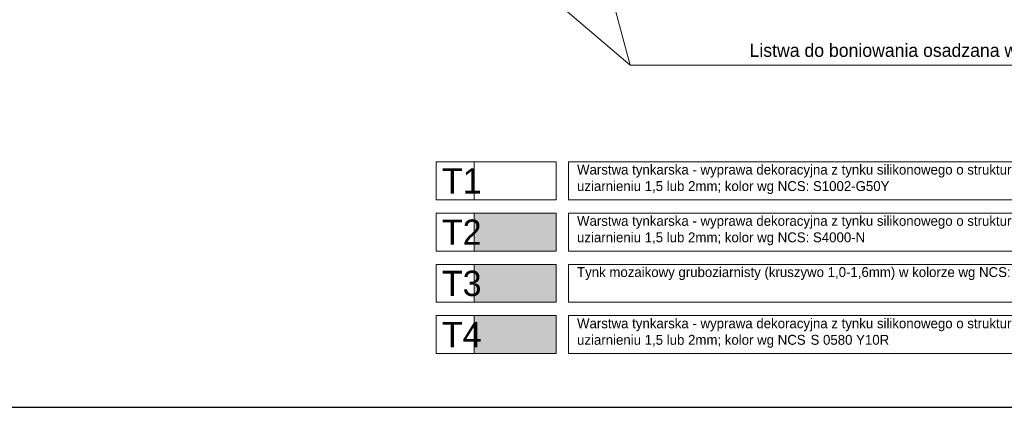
# Model space of a CAD drawing. Header units: millimetres. Extents: x -587 to 358276, y -26688 to 221215.
# Tile 11 of 256: x 2007 to 2903, y 7274 to 7627. Entities that reach past the tile are written whole.
import ezdxf

# ---------------------------------------------------------------- set-up
doc = ezdxf.new("R2010")
doc.units = ezdxf.units.MM
doc.header["$MEASUREMENT"] = 0
doc.layers.add('a3', color=3, linetype='Continuous', lineweight=30, plot=False)
doc.layers.add('l.wypełnien', color=253, linetype='Continuous', lineweight=5)
doc.layers.add('wymiarowanie', color=176, linetype='Continuous', lineweight=9)

msp = doc.modelspace()

# ---------------------------------------------------------------- hatches: boundary and pattern name
at = {"layer": 'l.wypełnien', "true_color": 0x444444}
msp.add_hatch(color=250, dxfattribs=at).paths.add_polyline_path([(2420.02, 7403.74), (2494.73, 7403.74), (2494.73, 7369.18), (2420.02, 7369.18)])
at = {"layer": 'wymiarowanie'}
msp.add_hatch(color=254, dxfattribs=at).paths.add_polyline_path([(2420.02, 7450.41), (2494.73, 7450.41), (2494.73, 7415.85), (2420.02, 7415.85)])
at = {"layer": 'wymiarowanie', "true_color": 0xfccd20}
msp.add_hatch(color=40, dxfattribs=at).paths.add_polyline_path([(2420.02, 7357.06), (2494.73, 7357.06), (2494.73, 7322.5), (2420.02, 7322.5)])

# ---------------------------------------------------------------- linework, layer by layer
at = {"layer": 'a3'}
msp.add_lwpolyline([(1512.56, 8758.5), (1512.56, 7273.5), (3612.56, 7273.5), (3612.56, 8758.5), (1512.56, 8758.5)], dxfattribs=at)
at = {"layer": 'wymiarowanie'}
for p, q in [((2562.18, 7585.11), (2268.93, 7835.22)), ((2496.2, 7831.86), (2562.18, 7585.11)), ((2562.18, 7585.11), (3028.24, 7585.11))]:
    msp.add_line(p, q, dxfattribs=at)
for points in [[(2385.46, 7497.09), (2420.02, 7497.09), (2420.02, 7462.53), (2385.46, 7462.53), (2385.46, 7497.09)], [(2385.46, 7450.41), (2420.02, 7450.41), (2420.02, 7415.85), (2385.46, 7415.85), (2385.46, 7450.41)], [(2385.46, 7403.74), (2420.02, 7403.74), (2420.02, 7369.18), (2385.46, 7369.18), (2385.46, 7403.74)], [(2385.46, 7357.06), (2420.02, 7357.06), (2420.02, 7322.5), (2385.46, 7322.5), (2385.46, 7357.06)]]:
    msp.add_lwpolyline(points, dxfattribs=at)
for points in [[(2420.02, 7497.09), (2494.73, 7497.09), (2494.73, 7462.53), (2420.02, 7462.53)], [(2505.94, 7497.09), (3037.69, 7497.09), (3037.69, 7462.53), (2505.94, 7462.53)], [(2420.02, 7450.41), (2494.73, 7450.41), (2494.73, 7415.85), (2420.02, 7415.85)], [(2505.94, 7450.41), (3037.69, 7450.41), (3037.69, 7415.85), (2505.94, 7415.85)], [(2420.02, 7403.74), (2494.73, 7403.74), (2494.73, 7369.18), (2420.02, 7369.18)], [(2505.94, 7403.74), (3037.69, 7403.74), (3037.69, 7369.18), (2505.94, 7369.18)], [(2420.02, 7357.06), (2494.73, 7357.06), (2494.73, 7322.5), (2420.02, 7322.5)], [(2505.94, 7357.06), (3037.69, 7357.06), (3037.69, 7322.5), (2505.94, 7322.5)]]:
    msp.add_lwpolyline(points, close=True, dxfattribs=at)

# ---------------------------------------------------------------- texts
at = {"layer": 'wymiarowanie', "attachment_point": 1}
for s, insert, char_height, width in [('\\pxqr;{\\fCentury Gothic|b0|i0|c238|p34;Listwa do boniowania osadzana w pionie gr. 2 cm }', (2402.46, 7604.7), 12, 621.5287), ('{\\fCentury Gothic|b0|i0|c238|p34;T1}', (2390.87, 7491.26), 23.04, 34.56), ('\\pxql;{\\fCentury Gothic|b0|i0|c238|p34;Warstwa tynkarska - wyprawa dekoracyjna z tynku silikonowego o strukturze baranka o uziarnieniu 1,5 lub 2mm; kolor wg NCS: S1002-G50Y}', (2513.74, 7494.52), 9, 522.7593), ('\\pxql;{\\fCentury Gothic|b0|i0|c238|p34;Warstwa tynkarska - wyprawa dekoracyjna z tynku silikonowego o strukturze baranka o uziarnieniu 1,5 lub 2mm; kolor wg NCS: S4000-N}', (2513.74, 7447.84), 9, 522.7593), ('{\\fCentury Gothic|b0|i0|c238|p34;T2}', (2390.87, 7444.58), 23.04, 34.56), ('\\pxql;{\\fCentury Gothic|b0|i0|c238|p34;Tynk mozaikowy gruboziarnisty (kruszywo 1,0-1,6mm) w kolorze wg NCS: S8000-N}', (2513.74, 7401.17), 9, 522.7593), ('{\\fCentury Gothic|b0|i0|c238|p34;T3}', (2390.87, 7397.91), 23.04, 34.56), ('{\\fCentury Gothic|b0|i0|c238|p34;T4}', (2390.87, 7351.23), 23.04, 34.56), ('\\pxql;{\\fCentury Gothic|b0|i0|c238|p34;Warstwa tynkarska - wyprawa dekoracyjna z tynku silikonowego o strukturze baranka o uziarnieniu 1,5 lub 2mm; kolor wg NCS\\H1.333333x; \\H0.75x;S 0580 Y10R}', (2513.74, 7354.49), 9, 522.7593)]:
    msp.add_mtext(s, dxfattribs=dict(at, insert=insert, char_height=char_height, width=width))

doc.saveas('drawing.dxf')
